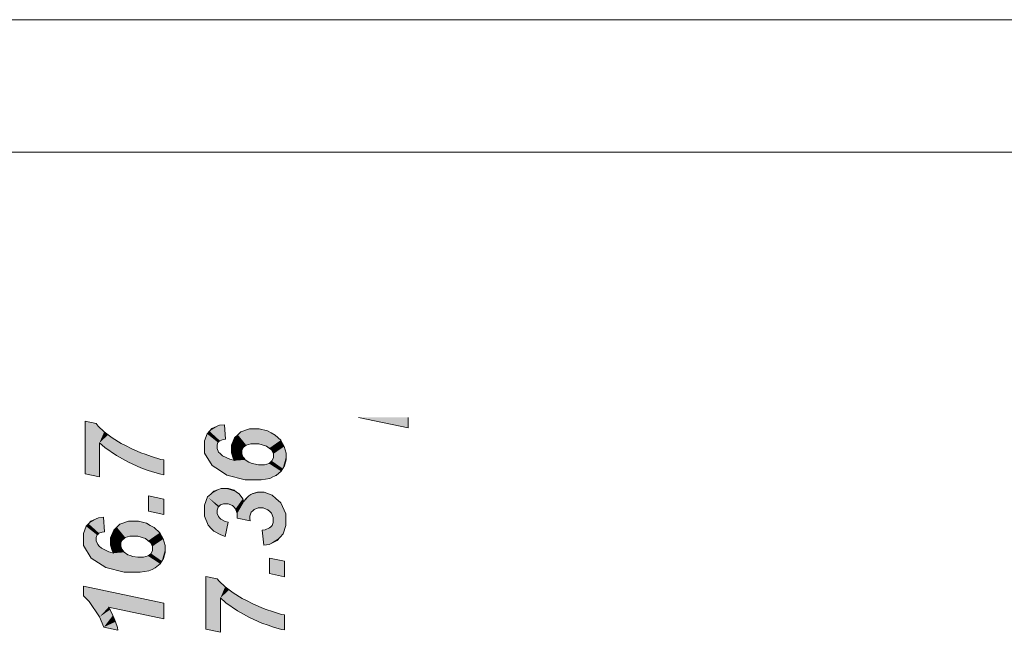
# Model space of a CAD drawing. Header units: metres. Extents: x -45.2 to 14.3, y -31.8 to 10.2.
# Tile 86 of 152: x -19.6 to -17.8, y 9.1 to 10.2. Entities that reach past the tile are written whole.
import ezdxf

# ---------------------------------------------------------------- set-up
doc = ezdxf.new("R2010")
doc.units = ezdxf.units.M
doc.header["$LTSCALE"] = 0.05
for name, color, linetype, lineweight in [('AV1-Planrahmen', 7, 'Continuous', 9), ('COE_Bestand-allg.', 7, 'Continuous', 9), ('Keine', 7, 'Continuous', 9)]:
    doc.layers.add(name, color=color, linetype=linetype, lineweight=lineweight)

# ---------------------------------------------------------------- blocks, each defined once
blk = doc.blocks.new('Group')
at = {"layer": 'AV1-Planrahmen', "color": 7, "flags": 128}
for points in [[(-0.5945, -0.4205), (-0.5945, 0.4205), (0.5945, 0.4205), (0.5945, -0.4205)], [(-0.5695, -0.4155), (-0.5695, 0.4155), (0.4045, 0.4155), (0.4045, -0.4155)]]:
    blk.add_lwpolyline(points, close=True, dxfattribs=at)

msp = doc.modelspace()

# ---------------------------------------------------------------- linework, layer by layer
at = {"layer": 'COE_Bestand-allg.', "color": 7}
for p, q in [((-18.9024, 9.4555), (-18.9955, 9.475)), ((-18.9024, 9.475), (-18.9024, 9.4555)), ((-19.2485, 9.4612), (-19.2485, 9.4612)), ((-18.9024, 9.4555), (-18.9024, 9.4555)), ((-19.1791, 9.3857), (-19.1791, 9.3857)), ((-19.484, 9.3628), (-19.484, 9.3628)), ((-19.4765, 9.2868), (-19.4765, 9.2868)), ((-19.3913, 9.2979), (-19.3913, 9.2979)), ((-19.1742, 9.2343), (-19.1742, 9.2343)), ((-19.4071, 9.2113), (-19.4071, 9.2113)), ((-19.1633, 9.1805), (-19.1633, 9.1805)), ((-19.4492, 9.0741), (-19.4492, 9.0741)), ((-19.256, 9.0703), (-19.256, 9.0703))]:
    msp.add_line(p, q, dxfattribs=at)
for points in [[(-19.484, 9.3628), (-19.5111, 9.3684), (-19.5111, 9.4676), (-19.4902, 9.4632), (-19.4864, 9.4584), (-19.475, 9.448), (-19.4674, 9.4423), (-19.4598, 9.4367), (-19.4428, 9.4261), (-19.4334, 9.4213), (-19.424, 9.4164), (-19.4061, 9.4085), (-19.3977, 9.4054), (-19.386, 9.4012), (-19.3686, 9.3959), (-19.3629, 9.3949), (-19.3629, 9.3669), (-19.3685, 9.3678), (-19.384, 9.3722), (-19.3939, 9.3756), (-19.406, 9.3798), (-19.4293, 9.3903), (-19.4406, 9.3966), (-19.4519, 9.4029), (-19.4736, 9.4182), (-19.484, 9.4271)], [(-19.2485, 9.4612), (-19.2463, 9.4337), (-19.2507, 9.4333), (-19.257, 9.4311), (-19.2588, 9.4294), (-19.2606, 9.4277), (-19.2624, 9.4231), (-19.2624, 9.4201), (-19.2624, 9.4164), (-19.2594, 9.4097), (-19.2564, 9.4068), (-19.2522, 9.4027), (-19.2384, 9.396), (-19.2289, 9.3935), (-19.2321, 9.3982), (-19.2352, 9.4083), (-19.2352, 9.4137), (-19.2352, 9.4224), (-19.2293, 9.4367), (-19.2233, 9.4424), (-19.2174, 9.448), (-19.2012, 9.4537), (-19.1909, 9.4537), (-19.1828, 9.4537), (-19.1674, 9.4497), (-19.1601, 9.4458), (-19.1529, 9.4418), (-19.1423, 9.432), (-19.1389, 9.4261), (-19.1356, 9.4202), (-19.1323, 9.4077), (-19.1323, 9.4012), (-19.1323, 9.3949), (-19.1354, 9.3835), (-19.1386, 9.3785), (-19.1417, 9.3734), (-19.1509, 9.3656), (-19.157, 9.3629), (-19.163, 9.3601), (-19.1792, 9.3574), (-19.1894, 9.3574), (-19.2095, 9.3574), (-19.2437, 9.3663), (-19.2578, 9.3752), (-19.2718, 9.3842), (-19.2858, 9.4077), (-19.2858, 9.4223), (-19.2858, 9.4307), (-19.2812, 9.4441), (-19.2766, 9.449), (-19.272, 9.454), (-19.258, 9.4601), (-19.2485, 9.4612)], [(-19.1791, 9.3857), (-19.1732, 9.3857), (-19.1644, 9.388), (-19.1616, 9.3904), (-19.1588, 9.3928), (-19.156, 9.3986), (-19.156, 9.4021), (-19.156, 9.4064), (-19.16, 9.4138), (-19.164, 9.4169), (-19.1693, 9.421), (-19.1838, 9.4252), (-19.1929, 9.4252), (-19.1987, 9.4252), (-19.2073, 9.4228), (-19.2101, 9.4205), (-19.2129, 9.4182), (-19.2157, 9.4126), (-19.2157, 9.4093), (-19.2157, 9.4064), (-19.2136, 9.4008), (-19.2115, 9.3979), (-19.2093, 9.395), (-19.2026, 9.3905), (-19.1979, 9.3889), (-19.1933, 9.3873), (-19.1839, 9.3857), (-19.1791, 9.3857)], [(-19.1742, 9.2343), (-19.1776, 9.2625), (-19.1716, 9.2633), (-19.1633, 9.2665), (-19.161, 9.2688), (-19.1587, 9.2711), (-19.1564, 9.2771), (-19.1564, 9.2809), (-19.1564, 9.286), (-19.1598, 9.2943), (-19.1631, 9.2976), (-19.1665, 9.3009), (-19.1752, 9.3042), (-19.1805, 9.3042), (-19.1851, 9.3042), (-19.1924, 9.3015), (-19.1951, 9.2989), (-19.1978, 9.2962), (-19.2005, 9.289), (-19.2005, 9.2845), (-19.2005, 9.2834), (-19.2002, 9.281), (-19.2, 9.2798), (-19.2245, 9.2849), (-19.2244, 9.2857), (-19.2243, 9.2872), (-19.2243, 9.2879), (-19.2243, 9.2938), (-19.2273, 9.3028), (-19.2303, 9.3058), (-19.2333, 9.3089), (-19.2415, 9.312), (-19.2466, 9.312), (-19.2502, 9.312), (-19.256, 9.3099), (-19.2581, 9.3078), (-19.2602, 9.3058), (-19.2623, 9.3003), (-19.2623, 9.2969), (-19.2623, 9.2937), (-19.2599, 9.2881), (-19.2576, 9.2855), (-19.2553, 9.283), (-19.2473, 9.279), (-19.2417, 9.2775), (-19.247, 9.2507), (-19.2553, 9.2533), (-19.2681, 9.2604), (-19.2725, 9.2649), (-19.2792, 9.2719), (-19.2858, 9.2889), (-19.2858, 9.299), (-19.2858, 9.3093), (-19.2801, 9.3251), (-19.2743, 9.3304), (-19.2685, 9.3358), (-19.2547, 9.3412), (-19.2467, 9.3412), (-19.2408, 9.3412), (-19.2303, 9.3378), (-19.2256, 9.3343), (-19.2209, 9.3309), (-19.2139, 9.3215), (-19.2117, 9.3155), (-19.2092, 9.3202), (-19.2027, 9.3273), (-19.1987, 9.3295), (-19.1947, 9.3318), (-19.1864, 9.334), (-19.182, 9.334), (-19.1737, 9.334), (-19.1584, 9.3281), (-19.1515, 9.3222), (-19.1419, 9.3142), (-19.1324, 9.2934), (-19.1324, 9.2807), (-19.1324, 9.2712), (-19.1378, 9.2555), (-19.1433, 9.2493), (-19.1488, 9.2431), (-19.1642, 9.2356), (-19.1742, 9.2343)], [(-19.3913, 9.2979), (-19.3913, 9.327), (-19.3629, 9.3211), (-19.3629, 9.292)], [(-19.4765, 9.2868), (-19.4742, 9.2593), (-19.4787, 9.2589), (-19.4849, 9.2567), (-19.4867, 9.255), (-19.4885, 9.2533), (-19.4903, 9.2487), (-19.4903, 9.2457), (-19.4903, 9.242), (-19.4873, 9.2353), (-19.4844, 9.2324), (-19.4801, 9.2283), (-19.4664, 9.2216), (-19.4569, 9.2191), (-19.46, 9.2239), (-19.4632, 9.234), (-19.4632, 9.2393), (-19.4632, 9.248), (-19.4572, 9.2623), (-19.4513, 9.268), (-19.4453, 9.2736), (-19.4291, 9.2793), (-19.4189, 9.2793), (-19.4107, 9.2793), (-19.3953, 9.2753), (-19.3881, 9.2714), (-19.3808, 9.2674), (-19.3702, 9.2576), (-19.3669, 9.2517), (-19.3636, 9.2458), (-19.3602, 9.2333), (-19.3602, 9.2268), (-19.3602, 9.2205), (-19.3634, 9.2091), (-19.3665, 9.2041), (-19.3697, 9.199), (-19.3789, 9.1912), (-19.3849, 9.1885), (-19.391, 9.1857), (-19.4072, 9.183), (-19.4173, 9.183), (-19.4375, 9.183), (-19.4717, 9.1919), (-19.4857, 9.2008), (-19.4998, 9.2098), (-19.5138, 9.2333), (-19.5138, 9.2479), (-19.5138, 9.2563), (-19.5092, 9.2697), (-19.5046, 9.2746), (-19.5, 9.2796), (-19.4859, 9.2857), (-19.4765, 9.2868)], [(-19.4071, 9.2113), (-19.4011, 9.2113), (-19.3924, 9.2137), (-19.3896, 9.216), (-19.3867, 9.2184), (-19.3839, 9.2242), (-19.3839, 9.2277), (-19.3839, 9.232), (-19.3879, 9.2394), (-19.3919, 9.2425), (-19.3973, 9.2466), (-19.4117, 9.2508), (-19.4208, 9.2508), (-19.4267, 9.2508), (-19.4353, 9.2485), (-19.4381, 9.2461), (-19.4409, 9.2438), (-19.4437, 9.2382), (-19.4437, 9.2349), (-19.4437, 9.2321), (-19.4416, 9.2264), (-19.4394, 9.2235), (-19.4373, 9.2206), (-19.4305, 9.2161), (-19.4259, 9.2145), (-19.4213, 9.2129), (-19.4119, 9.2113), (-19.4071, 9.2113)], [(-19.1633, 9.1805), (-19.1633, 9.2096), (-19.135, 9.2036), (-19.135, 9.1745)], [(-19.256, 9.0703), (-19.2832, 9.0759), (-19.2832, 9.175), (-19.2623, 9.1706), (-19.2585, 9.1659), (-19.2471, 9.1555), (-19.2395, 9.1498), (-19.2318, 9.1441), (-19.2148, 9.1336), (-19.2054, 9.1288), (-19.196, 9.1239), (-19.1782, 9.116), (-19.1697, 9.1129), (-19.158, 9.1087), (-19.1406, 9.1034), (-19.135, 9.1024), (-19.135, 9.0744), (-19.1406, 9.0753), (-19.1561, 9.0797), (-19.1659, 9.0831), (-19.178, 9.0873), (-19.2014, 9.0978), (-19.2127, 9.1041), (-19.2239, 9.1104), (-19.2456, 9.1256), (-19.256, 9.1345)], [(-19.4492, 9.0741), (-19.4755, 9.0797), (-19.4838, 9.0987), (-19.5031, 9.1281), (-19.5141, 9.1385), (-19.5141, 9.1565), (-19.3629, 9.1248), (-19.3629, 9.0952), (-19.4671, 9.117), (-19.4641, 9.1124), (-19.4586, 9.1017), (-19.4562, 9.0957), (-19.4537, 9.0897), (-19.4502, 9.0789), (-19.4492, 9.0741)]]:
    msp.add_lwpolyline(points, close=True, dxfattribs=at)
for points in [[(-19.484, 9.4271), (-19.5111, 9.3684), (-19.5111, 9.4676)], [(-19.5111, 9.4676), (-19.475, 9.448), (-19.484, 9.4271)], [(-19.5111, 9.4676), (-19.4864, 9.4584), (-19.475, 9.448)], [(-19.5111, 9.4676), (-19.4902, 9.4632), (-19.4864, 9.4584)], [(-18.9024, 9.4555), (-18.9955, 9.475), (-18.9024, 9.475)], [(-19.475, 9.448), (-19.4674, 9.4423), (-19.484, 9.4271)], [(-19.2606, 9.4277), (-19.2812, 9.4441), (-19.2766, 9.449)], [(-19.2766, 9.449), (-19.258, 9.4601), (-19.2485, 9.4612)], [(-19.2766, 9.449), (-19.2485, 9.4612), (-19.2507, 9.4333)], [(-19.2766, 9.449), (-19.272, 9.454), (-19.258, 9.4601)], [(-19.257, 9.4311), (-19.2588, 9.4294), (-19.2766, 9.449)], [(-19.2766, 9.449), (-19.2507, 9.4333), (-19.257, 9.4311)], [(-19.2766, 9.449), (-19.2588, 9.4294), (-19.2606, 9.4277)], [(-19.2485, 9.4612), (-19.2463, 9.4337), (-19.2507, 9.4333)], [(-19.1987, 9.4252), (-19.2233, 9.4424), (-19.2174, 9.448)], [(-19.1987, 9.4252), (-19.2174, 9.448), (-19.2012, 9.4537)], [(-19.1987, 9.4252), (-19.2012, 9.4537), (-19.1909, 9.4537)], [(-19.1909, 9.4537), (-19.1929, 9.4252), (-19.1987, 9.4252)], [(-19.1838, 9.4252), (-19.1929, 9.4252), (-19.1909, 9.4537)], [(-19.1909, 9.4537), (-19.1828, 9.4537), (-19.1674, 9.4497)], [(-19.1909, 9.4537), (-19.1674, 9.4497), (-19.1601, 9.4458)], [(-19.1909, 9.4537), (-19.1601, 9.4458), (-19.1693, 9.421)], [(-19.1909, 9.4537), (-19.1693, 9.421), (-19.1838, 9.4252)], [(-19.4736, 9.4182), (-19.484, 9.4271), (-19.4674, 9.4423)], [(-19.4736, 9.4182), (-19.4674, 9.4423), (-19.4598, 9.4367)], [(-19.4519, 9.4029), (-19.4736, 9.4182), (-19.4598, 9.4367)], [(-19.4519, 9.4029), (-19.4598, 9.4367), (-19.4428, 9.4261)], [(-19.2606, 9.4277), (-19.2858, 9.4307), (-19.2812, 9.4441)], [(-19.2606, 9.4277), (-19.2858, 9.4223), (-19.2858, 9.4307)], [(-19.2129, 9.4182), (-19.2352, 9.4224), (-19.2293, 9.4367)], [(-19.2293, 9.4367), (-19.2233, 9.4424), (-19.2073, 9.4228)], [(-19.2293, 9.4367), (-19.2101, 9.4205), (-19.2129, 9.4182)], [(-19.2293, 9.4367), (-19.2073, 9.4228), (-19.2101, 9.4205)], [(-19.1987, 9.4252), (-19.2073, 9.4228), (-19.2233, 9.4424)], [(-19.164, 9.4169), (-19.1693, 9.421), (-19.1601, 9.4458)], [(-19.164, 9.4169), (-19.1601, 9.4458), (-19.1529, 9.4418)], [(-19.164, 9.4169), (-19.1529, 9.4418), (-19.1423, 9.432)], [(-19.1423, 9.432), (-19.16, 9.4138), (-19.164, 9.4169)], [(-19.1423, 9.432), (-19.1389, 9.4261), (-19.16, 9.4138)], [(-19.484, 9.4271), (-19.484, 9.3628), (-19.5111, 9.3684)], [(-19.4406, 9.3966), (-19.4519, 9.4029), (-19.4428, 9.4261)], [(-19.4406, 9.3966), (-19.4428, 9.4261), (-19.4334, 9.4213)], [(-19.4406, 9.3966), (-19.4334, 9.4213), (-19.424, 9.4164)], [(-19.4293, 9.3903), (-19.4406, 9.3966), (-19.424, 9.4164)], [(-19.424, 9.4164), (-19.406, 9.3798), (-19.4293, 9.3903)], [(-19.424, 9.4164), (-19.4061, 9.4085), (-19.406, 9.3798)], [(-19.2606, 9.4277), (-19.2624, 9.4231), (-19.2858, 9.4223)], [(-19.2858, 9.4223), (-19.2624, 9.4231), (-19.2624, 9.4201)], [(-19.2718, 9.3842), (-19.2858, 9.4077), (-19.2858, 9.4223)], [(-19.2718, 9.3842), (-19.2858, 9.4223), (-19.2624, 9.4164)], [(-19.2858, 9.4223), (-19.2624, 9.4201), (-19.2624, 9.4164)], [(-19.2718, 9.3842), (-19.2624, 9.4164), (-19.2594, 9.4097)], [(-19.2718, 9.3842), (-19.2594, 9.4097), (-19.2564, 9.4068)], [(-19.2129, 9.4182), (-19.2352, 9.4137), (-19.2352, 9.4224)], [(-19.2129, 9.4182), (-19.2157, 9.4126), (-19.2352, 9.4137)], [(-19.2352, 9.4083), (-19.2352, 9.4137), (-19.2157, 9.4126)], [(-19.2352, 9.4083), (-19.2157, 9.4126), (-19.2157, 9.4093)], [(-19.156, 9.4064), (-19.16, 9.4138), (-19.1389, 9.4261)], [(-19.156, 9.4064), (-19.1389, 9.4261), (-19.1356, 9.4202)], [(-19.156, 9.4064), (-19.1356, 9.4202), (-19.1323, 9.4077)], [(-19.406, 9.3798), (-19.4061, 9.4085), (-19.3977, 9.4054)], [(-19.3939, 9.3756), (-19.406, 9.3798), (-19.3977, 9.4054)], [(-19.3939, 9.3756), (-19.3977, 9.4054), (-19.386, 9.4012)], [(-19.384, 9.3722), (-19.3939, 9.3756), (-19.386, 9.4012)], [(-19.384, 9.3722), (-19.386, 9.4012), (-19.3686, 9.3959)], [(-19.3686, 9.3959), (-19.3685, 9.3678), (-19.384, 9.3722)], [(-19.3686, 9.3959), (-19.3629, 9.3949), (-19.3629, 9.3669)], [(-19.3686, 9.3959), (-19.3629, 9.3669), (-19.3685, 9.3678)], [(-19.2564, 9.4068), (-19.2578, 9.3752), (-19.2718, 9.3842)], [(-19.2564, 9.4068), (-19.2522, 9.4027), (-19.2578, 9.3752)], [(-19.2578, 9.3752), (-19.2522, 9.4027), (-19.2384, 9.396)], [(-19.1894, 9.3574), (-19.2578, 9.3752), (-19.2384, 9.396)], [(-19.1894, 9.3574), (-19.2384, 9.396), (-19.2289, 9.3935)], [(-19.2352, 9.4083), (-19.2157, 9.4093), (-19.2157, 9.4064)], [(-19.2289, 9.3935), (-19.2321, 9.3982), (-19.2352, 9.4083)], [(-19.2289, 9.3935), (-19.2352, 9.4083), (-19.2157, 9.4064)], [(-19.2289, 9.3935), (-19.2157, 9.4064), (-19.2136, 9.4008)], [(-19.2289, 9.3935), (-19.2136, 9.4008), (-19.2115, 9.3979)], [(-19.2289, 9.3935), (-19.2115, 9.3979), (-19.2093, 9.395)], [(-19.1894, 9.3574), (-19.2289, 9.3935), (-19.2093, 9.395)], [(-19.1894, 9.3574), (-19.2093, 9.395), (-19.2026, 9.3905)], [(-19.1616, 9.3904), (-19.1588, 9.3928), (-19.1386, 9.3785)], [(-19.1323, 9.4012), (-19.1386, 9.3785), (-19.1588, 9.3928)], [(-19.1323, 9.4012), (-19.1588, 9.3928), (-19.156, 9.3986)], [(-19.156, 9.4064), (-19.1323, 9.4077), (-19.1323, 9.4012)], [(-19.1323, 9.4012), (-19.156, 9.4021), (-19.156, 9.4064)], [(-19.156, 9.3986), (-19.156, 9.4021), (-19.1323, 9.4012)], [(-19.1323, 9.4012), (-19.1354, 9.3835), (-19.1386, 9.3785)], [(-19.1323, 9.4012), (-19.1323, 9.3949), (-19.1354, 9.3835)], [(-19.1894, 9.3574), (-19.2437, 9.3663), (-19.2578, 9.3752)], [(-19.1894, 9.3574), (-19.2026, 9.3905), (-19.1979, 9.3889)], [(-19.1894, 9.3574), (-19.1979, 9.3889), (-19.1933, 9.3873)], [(-19.1933, 9.3873), (-19.1839, 9.3857), (-19.1894, 9.3574)], [(-19.1839, 9.3857), (-19.1792, 9.3574), (-19.1894, 9.3574)], [(-19.1839, 9.3857), (-19.1791, 9.3857), (-19.1792, 9.3574)], [(-19.1732, 9.3857), (-19.163, 9.3601), (-19.1792, 9.3574)], [(-19.1792, 9.3574), (-19.1791, 9.3857), (-19.1732, 9.3857)], [(-19.1732, 9.3857), (-19.1644, 9.388), (-19.157, 9.3629)], [(-19.1732, 9.3857), (-19.157, 9.3629), (-19.163, 9.3601)], [(-19.1417, 9.3734), (-19.1644, 9.388), (-19.1616, 9.3904)], [(-19.1417, 9.3734), (-19.157, 9.3629), (-19.1644, 9.388)], [(-19.1616, 9.3904), (-19.1386, 9.3785), (-19.1417, 9.3734)], [(-19.1417, 9.3734), (-19.1509, 9.3656), (-19.157, 9.3629)], [(-19.1894, 9.3574), (-19.2095, 9.3574), (-19.2437, 9.3663)], [(-19.2743, 9.3304), (-19.2685, 9.3358), (-19.2547, 9.3412)], [(-19.2743, 9.3304), (-19.2547, 9.3412), (-19.2502, 9.312)], [(-19.2547, 9.3412), (-19.2466, 9.312), (-19.2502, 9.312)], [(-19.2547, 9.3412), (-19.2415, 9.312), (-19.2466, 9.312)], [(-19.2415, 9.312), (-19.2547, 9.3412), (-19.2467, 9.3412)], [(-19.2467, 9.3412), (-19.2408, 9.3412), (-19.2303, 9.3378)], [(-19.2467, 9.3412), (-19.2303, 9.3378), (-19.2256, 9.3343)], [(-19.2467, 9.3412), (-19.2256, 9.3343), (-19.2333, 9.3089)], [(-19.2467, 9.3412), (-19.2333, 9.3089), (-19.2415, 9.312)], [(-19.3913, 9.2979), (-19.3913, 9.327), (-19.3629, 9.3211)], [(-19.3913, 9.2979), (-19.3629, 9.3211), (-19.3629, 9.292)], [(-19.2858, 9.299), (-19.2858, 9.3093), (-19.2801, 9.3251)], [(-19.2858, 9.299), (-19.2801, 9.3251), (-19.2602, 9.3058)], [(-19.256, 9.3099), (-19.2801, 9.3251), (-19.2743, 9.3304)], [(-19.2801, 9.3251), (-19.2581, 9.3078), (-19.2602, 9.3058)], [(-19.2801, 9.3251), (-19.256, 9.3099), (-19.2581, 9.3078)], [(-19.2743, 9.3304), (-19.2502, 9.312), (-19.256, 9.3099)], [(-19.2256, 9.3343), (-19.2303, 9.3058), (-19.2333, 9.3089)], [(-19.2256, 9.3343), (-19.2273, 9.3028), (-19.2303, 9.3058)], [(-19.2273, 9.3028), (-19.2256, 9.3343), (-19.2209, 9.3309)], [(-19.2273, 9.3028), (-19.2209, 9.3309), (-19.2139, 9.3215)], [(-19.2273, 9.3028), (-19.2139, 9.3215), (-19.2117, 9.3155)], [(-19.2117, 9.3155), (-19.2027, 9.3273), (-19.1987, 9.3295)], [(-19.2117, 9.3155), (-19.1987, 9.3295), (-19.1851, 9.3042)], [(-19.2117, 9.3155), (-19.2092, 9.3202), (-19.2027, 9.3273)], [(-19.182, 9.334), (-19.1752, 9.3042), (-19.1987, 9.3295)], [(-19.1987, 9.3295), (-19.1947, 9.3318), (-19.1864, 9.334)], [(-19.1987, 9.3295), (-19.1864, 9.334), (-19.182, 9.334)], [(-19.1987, 9.3295), (-19.1805, 9.3042), (-19.1851, 9.3042)], [(-19.1987, 9.3295), (-19.1752, 9.3042), (-19.1805, 9.3042)], [(-19.182, 9.334), (-19.1737, 9.334), (-19.1584, 9.3281)], [(-19.182, 9.334), (-19.1584, 9.3281), (-19.1665, 9.3009)], [(-19.182, 9.334), (-19.1665, 9.3009), (-19.1752, 9.3042)], [(-19.1584, 9.3281), (-19.1631, 9.2976), (-19.1665, 9.3009)], [(-19.1584, 9.3281), (-19.1598, 9.2943), (-19.1631, 9.2976)], [(-19.1598, 9.2943), (-19.1584, 9.3281), (-19.1515, 9.3222)], [(-19.1515, 9.3222), (-19.1564, 9.286), (-19.1598, 9.2943)], [(-19.1515, 9.3222), (-19.1324, 9.2934), (-19.1564, 9.286)], [(-19.1515, 9.3222), (-19.1419, 9.3142), (-19.1324, 9.2934)], [(-19.2858, 9.299), (-19.2602, 9.3058), (-19.2623, 9.3003)], [(-19.2858, 9.2889), (-19.2623, 9.3003), (-19.2623, 9.2969)], [(-19.2623, 9.3003), (-19.2858, 9.2889), (-19.2858, 9.299)], [(-19.2117, 9.3155), (-19.2243, 9.2938), (-19.2273, 9.3028)], [(-19.2117, 9.3155), (-19.1924, 9.3015), (-19.2243, 9.2938)], [(-19.2243, 9.2938), (-19.1924, 9.3015), (-19.1951, 9.2989)], [(-19.2243, 9.2938), (-19.1951, 9.2989), (-19.1978, 9.2962)], [(-19.2117, 9.3155), (-19.1851, 9.3042), (-19.1924, 9.3015)], [(-19.5046, 9.2746), (-19.4859, 9.2857), (-19.4765, 9.2868)], [(-19.5046, 9.2746), (-19.4765, 9.2868), (-19.4787, 9.2589)], [(-19.5046, 9.2746), (-19.5, 9.2796), (-19.4859, 9.2857)], [(-19.4765, 9.2868), (-19.4742, 9.2593), (-19.4787, 9.2589)], [(-19.2858, 9.2889), (-19.2623, 9.2969), (-19.2623, 9.2937)], [(-19.2725, 9.2649), (-19.2858, 9.2889), (-19.2623, 9.2937)], [(-19.2725, 9.2649), (-19.2792, 9.2719), (-19.2858, 9.2889)], [(-19.2725, 9.2649), (-19.2623, 9.2937), (-19.2599, 9.2881)], [(-19.2599, 9.2881), (-19.2681, 9.2604), (-19.2725, 9.2649)], [(-19.2681, 9.2604), (-19.2599, 9.2881), (-19.2576, 9.2855)], [(-19.2681, 9.2604), (-19.2576, 9.2855), (-19.2553, 9.283)], [(-19.247, 9.2507), (-19.2681, 9.2604), (-19.2553, 9.283)], [(-19.247, 9.2507), (-19.2553, 9.283), (-19.2473, 9.279)], [(-19.2245, 9.2849), (-19.2005, 9.289), (-19.2005, 9.2845)], [(-19.2005, 9.289), (-19.2245, 9.2849), (-19.2244, 9.2857)], [(-19.2002, 9.281), (-19.2, 9.2798), (-19.2245, 9.2849)], [(-19.2245, 9.2849), (-19.2005, 9.2834), (-19.2002, 9.281)], [(-19.2245, 9.2849), (-19.2005, 9.2845), (-19.2005, 9.2834)], [(-19.2005, 9.289), (-19.2244, 9.2857), (-19.2243, 9.2872)], [(-19.2243, 9.2879), (-19.2243, 9.2938), (-19.1978, 9.2962)], [(-19.2243, 9.2879), (-19.1978, 9.2962), (-19.2005, 9.289)], [(-19.2005, 9.289), (-19.2243, 9.2872), (-19.2243, 9.2879)], [(-19.1324, 9.2807), (-19.1378, 9.2555), (-19.1587, 9.2711)], [(-19.1324, 9.2807), (-19.1587, 9.2711), (-19.1564, 9.2771)], [(-19.1324, 9.2934), (-19.1564, 9.2809), (-19.1564, 9.286)], [(-19.1324, 9.2934), (-19.1564, 9.2771), (-19.1564, 9.2809)], [(-19.1564, 9.2771), (-19.1324, 9.2934), (-19.1324, 9.2807)], [(-19.1324, 9.2807), (-19.1324, 9.2712), (-19.1378, 9.2555)], [(-19.4885, 9.2533), (-19.5138, 9.2563), (-19.5092, 9.2697)], [(-19.4885, 9.2533), (-19.5092, 9.2697), (-19.5046, 9.2746)], [(-19.4849, 9.2567), (-19.4867, 9.255), (-19.5046, 9.2746)], [(-19.5046, 9.2746), (-19.4787, 9.2589), (-19.4849, 9.2567)], [(-19.5046, 9.2746), (-19.4867, 9.255), (-19.4885, 9.2533)], [(-19.4409, 9.2438), (-19.4632, 9.248), (-19.4572, 9.2623)], [(-19.4572, 9.2623), (-19.4513, 9.268), (-19.4353, 9.2485)], [(-19.4572, 9.2623), (-19.4381, 9.2461), (-19.4409, 9.2438)], [(-19.4572, 9.2623), (-19.4353, 9.2485), (-19.4381, 9.2461)], [(-19.4267, 9.2508), (-19.4513, 9.268), (-19.4453, 9.2736)], [(-19.4267, 9.2508), (-19.4353, 9.2485), (-19.4513, 9.268)], [(-19.4267, 9.2508), (-19.4453, 9.2736), (-19.4291, 9.2793)], [(-19.4267, 9.2508), (-19.4291, 9.2793), (-19.4189, 9.2793)], [(-19.4189, 9.2793), (-19.4208, 9.2508), (-19.4267, 9.2508)], [(-19.4117, 9.2508), (-19.4208, 9.2508), (-19.4189, 9.2793)], [(-19.4189, 9.2793), (-19.4107, 9.2793), (-19.3953, 9.2753)], [(-19.4189, 9.2793), (-19.3953, 9.2753), (-19.3881, 9.2714)], [(-19.4189, 9.2793), (-19.3881, 9.2714), (-19.3973, 9.2466)], [(-19.4189, 9.2793), (-19.3973, 9.2466), (-19.4117, 9.2508)], [(-19.3919, 9.2425), (-19.3973, 9.2466), (-19.3881, 9.2714)], [(-19.3919, 9.2425), (-19.3881, 9.2714), (-19.3808, 9.2674)], [(-19.3919, 9.2425), (-19.3808, 9.2674), (-19.3702, 9.2576)], [(-19.2473, 9.279), (-19.2417, 9.2775), (-19.247, 9.2507)], [(-19.1742, 9.2343), (-19.1776, 9.2625), (-19.1716, 9.2633)], [(-19.1433, 9.2493), (-19.1742, 9.2343), (-19.1716, 9.2633)], [(-19.1433, 9.2493), (-19.1716, 9.2633), (-19.1633, 9.2665)], [(-19.1378, 9.2555), (-19.1633, 9.2665), (-19.161, 9.2688)], [(-19.1633, 9.2665), (-19.1378, 9.2555), (-19.1433, 9.2493)], [(-19.1378, 9.2555), (-19.161, 9.2688), (-19.1587, 9.2711)], [(-19.4885, 9.2533), (-19.5138, 9.2479), (-19.5138, 9.2563)], [(-19.4885, 9.2533), (-19.4903, 9.2487), (-19.5138, 9.2479)], [(-19.5138, 9.2479), (-19.4903, 9.2487), (-19.4903, 9.2457)], [(-19.4998, 9.2098), (-19.5138, 9.2333), (-19.5138, 9.2479)], [(-19.4998, 9.2098), (-19.5138, 9.2479), (-19.4903, 9.242)], [(-19.5138, 9.2479), (-19.4903, 9.2457), (-19.4903, 9.242)], [(-19.4409, 9.2438), (-19.4632, 9.2393), (-19.4632, 9.248)], [(-19.4409, 9.2438), (-19.4437, 9.2382), (-19.4632, 9.2393)], [(-19.3702, 9.2576), (-19.3879, 9.2394), (-19.3919, 9.2425)], [(-19.3702, 9.2576), (-19.3669, 9.2517), (-19.3879, 9.2394)], [(-19.3839, 9.232), (-19.3879, 9.2394), (-19.3669, 9.2517)], [(-19.3839, 9.232), (-19.3669, 9.2517), (-19.3636, 9.2458)], [(-19.3839, 9.232), (-19.3636, 9.2458), (-19.3602, 9.2333)], [(-19.247, 9.2507), (-19.2553, 9.2533), (-19.2681, 9.2604)], [(-19.1433, 9.2493), (-19.1642, 9.2356), (-19.1742, 9.2343)], [(-19.1433, 9.2493), (-19.1488, 9.2431), (-19.1642, 9.2356)], [(-19.4998, 9.2098), (-19.4903, 9.242), (-19.4873, 9.2353)], [(-19.4998, 9.2098), (-19.4873, 9.2353), (-19.4844, 9.2324)], [(-19.4844, 9.2324), (-19.4857, 9.2008), (-19.4998, 9.2098)], [(-19.4844, 9.2324), (-19.4801, 9.2283), (-19.4857, 9.2008)], [(-19.4857, 9.2008), (-19.4801, 9.2283), (-19.4664, 9.2216)], [(-19.4632, 9.234), (-19.4632, 9.2393), (-19.4437, 9.2382)], [(-19.4632, 9.234), (-19.4437, 9.2382), (-19.4437, 9.2349)], [(-19.4632, 9.234), (-19.4437, 9.2349), (-19.4437, 9.2321)], [(-19.4569, 9.2191), (-19.46, 9.2239), (-19.4632, 9.234)], [(-19.4569, 9.2191), (-19.4632, 9.234), (-19.4437, 9.2321)], [(-19.4569, 9.2191), (-19.4437, 9.2321), (-19.4416, 9.2264)], [(-19.4569, 9.2191), (-19.4416, 9.2264), (-19.4394, 9.2235)], [(-19.3602, 9.2268), (-19.3665, 9.2041), (-19.3867, 9.2184)], [(-19.3602, 9.2268), (-19.3867, 9.2184), (-19.3839, 9.2242)], [(-19.3839, 9.232), (-19.3602, 9.2333), (-19.3602, 9.2268)], [(-19.3602, 9.2268), (-19.3839, 9.2277), (-19.3839, 9.232)], [(-19.3839, 9.2242), (-19.3839, 9.2277), (-19.3602, 9.2268)], [(-19.3602, 9.2268), (-19.3634, 9.2091), (-19.3665, 9.2041)], [(-19.3602, 9.2268), (-19.3602, 9.2205), (-19.3634, 9.2091)], [(-19.4173, 9.183), (-19.4857, 9.2008), (-19.4664, 9.2216)], [(-19.4173, 9.183), (-19.4664, 9.2216), (-19.4569, 9.2191)], [(-19.4569, 9.2191), (-19.4394, 9.2235), (-19.4373, 9.2206)], [(-19.4173, 9.183), (-19.4569, 9.2191), (-19.4373, 9.2206)], [(-19.4173, 9.183), (-19.4373, 9.2206), (-19.4305, 9.2161)], [(-19.4173, 9.183), (-19.4305, 9.2161), (-19.4259, 9.2145)], [(-19.4173, 9.183), (-19.4259, 9.2145), (-19.4213, 9.2129)], [(-19.4213, 9.2129), (-19.4119, 9.2113), (-19.4173, 9.183)], [(-19.4119, 9.2113), (-19.4072, 9.183), (-19.4173, 9.183)], [(-19.4119, 9.2113), (-19.4071, 9.2113), (-19.4072, 9.183)], [(-19.4011, 9.2113), (-19.391, 9.1857), (-19.4072, 9.183)], [(-19.4072, 9.183), (-19.4071, 9.2113), (-19.4011, 9.2113)], [(-19.4011, 9.2113), (-19.3924, 9.2137), (-19.3849, 9.1885)], [(-19.4011, 9.2113), (-19.3849, 9.1885), (-19.391, 9.1857)], [(-19.3697, 9.199), (-19.3924, 9.2137), (-19.3896, 9.216)], [(-19.3697, 9.199), (-19.3849, 9.1885), (-19.3924, 9.2137)], [(-19.3896, 9.216), (-19.3867, 9.2184), (-19.3665, 9.2041)], [(-19.3896, 9.216), (-19.3665, 9.2041), (-19.3697, 9.199)], [(-19.1633, 9.1805), (-19.1633, 9.2096), (-19.135, 9.2036)], [(-19.4173, 9.183), (-19.4717, 9.1919), (-19.4857, 9.2008)], [(-19.4173, 9.183), (-19.4375, 9.183), (-19.4717, 9.1919)], [(-19.3697, 9.199), (-19.3789, 9.1912), (-19.3849, 9.1885)], [(-19.1633, 9.1805), (-19.135, 9.2036), (-19.135, 9.1745)], [(-19.256, 9.1345), (-19.2832, 9.0759), (-19.2832, 9.175)], [(-19.2832, 9.175), (-19.2471, 9.1555), (-19.256, 9.1345)], [(-19.2832, 9.175), (-19.2585, 9.1659), (-19.2471, 9.1555)], [(-19.2832, 9.175), (-19.2623, 9.1706), (-19.2585, 9.1659)], [(-19.5031, 9.1281), (-19.5141, 9.1385), (-19.5141, 9.1565)], [(-19.4671, 9.117), (-19.5031, 9.1281), (-19.5141, 9.1565)], [(-19.5141, 9.1565), (-19.3629, 9.1248), (-19.3629, 9.0952)], [(-19.5141, 9.1565), (-19.3629, 9.0952), (-19.4671, 9.117)], [(-19.2471, 9.1555), (-19.2395, 9.1498), (-19.256, 9.1345)], [(-19.2456, 9.1256), (-19.256, 9.1345), (-19.2395, 9.1498)], [(-19.2456, 9.1256), (-19.2395, 9.1498), (-19.2318, 9.1441)], [(-19.256, 9.1345), (-19.256, 9.0703), (-19.2832, 9.0759)], [(-19.2239, 9.1104), (-19.2456, 9.1256), (-19.2318, 9.1441)], [(-19.2239, 9.1104), (-19.2318, 9.1441), (-19.2148, 9.1336)], [(-19.2127, 9.1041), (-19.2239, 9.1104), (-19.2148, 9.1336)], [(-19.2127, 9.1041), (-19.2148, 9.1336), (-19.2054, 9.1288)], [(-19.4671, 9.117), (-19.4838, 9.0987), (-19.5031, 9.1281)], [(-19.4671, 9.117), (-19.4641, 9.1124), (-19.4838, 9.0987)], [(-19.2127, 9.1041), (-19.2054, 9.1288), (-19.196, 9.1239)], [(-19.2014, 9.0978), (-19.2127, 9.1041), (-19.196, 9.1239)], [(-19.196, 9.1239), (-19.178, 9.0873), (-19.2014, 9.0978)], [(-19.196, 9.1239), (-19.1782, 9.116), (-19.178, 9.0873)], [(-19.178, 9.0873), (-19.1782, 9.116), (-19.1697, 9.1129)], [(-19.1659, 9.0831), (-19.178, 9.0873), (-19.1697, 9.1129)], [(-19.1659, 9.0831), (-19.1697, 9.1129), (-19.158, 9.1087)], [(-19.4838, 9.0987), (-19.4641, 9.1124), (-19.4586, 9.1017)], [(-19.4755, 9.0797), (-19.4838, 9.0987), (-19.4586, 9.1017)], [(-19.4755, 9.0797), (-19.4586, 9.1017), (-19.4562, 9.0957)], [(-19.4755, 9.0797), (-19.4562, 9.0957), (-19.4537, 9.0897)], [(-19.1561, 9.0797), (-19.1659, 9.0831), (-19.158, 9.1087)], [(-19.1561, 9.0797), (-19.158, 9.1087), (-19.1406, 9.1034)], [(-19.1406, 9.1034), (-19.1406, 9.0753), (-19.1561, 9.0797)], [(-19.1406, 9.1034), (-19.135, 9.1024), (-19.135, 9.0744)], [(-19.1406, 9.1034), (-19.135, 9.0744), (-19.1406, 9.0753)], [(-19.4537, 9.0897), (-19.4492, 9.0741), (-19.4755, 9.0797)], [(-19.4537, 9.0897), (-19.4502, 9.0789), (-19.4492, 9.0741)]]:
    msp.add_solid(points, dxfattribs=at)

# ---------------------------------------------------------------- block references
at = {"layer": 'Keine', "color": 7, "transparency": 33554687, "xscale": 50, "yscale": 50, "zscale": 50}
msp.add_blockref('Group', (-15.45, -10.8), dxfattribs=at)

doc.saveas('drawing.dxf')
